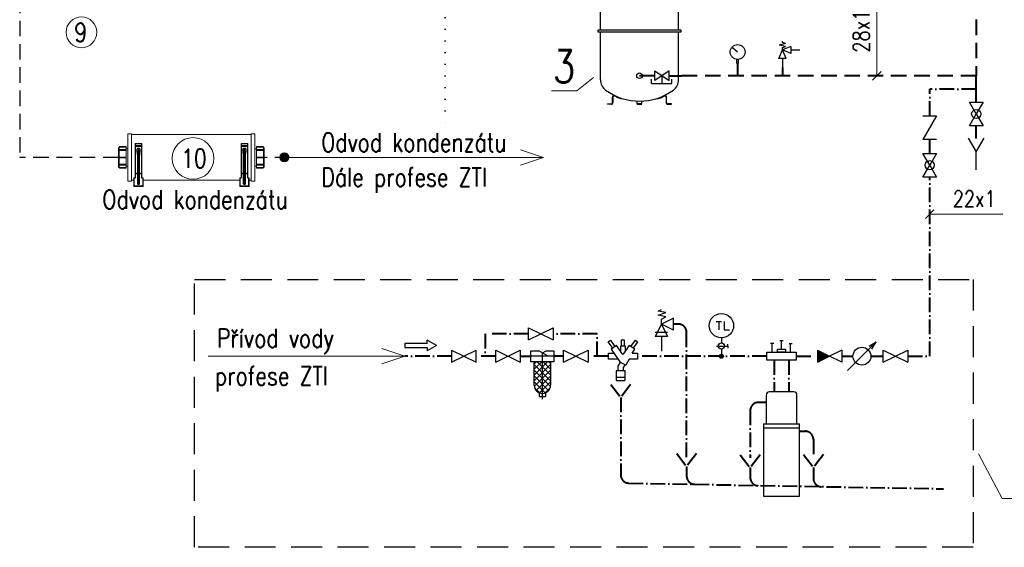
# Model space of a CAD drawing. Header units: millimetres. Extents: x -1200 to 89261, y -18765 to 52904.
# Tile 2 of 20: x 28261 to 40364, y -12850 to -6370. Entities that reach past the tile are written whole.
import ezdxf

# ---------------------------------------------------------------- set-up
doc = ezdxf.new("R2010")
doc.units = ezdxf.units.MM
doc.header["$LTSCALE"] = 15
for name, pattern in [('ACAD_ISO10W100', [18, 12, -3, 0, -3]), ('DASHED', [19.05, 12.7, -6.35]), ('DOT_CENTER', [14, 12, -1, 0, -1]), ('TEČKOVANÁ2', [3.175, 0, -3.175]), ('ČÁRKOVANÁ', [19.05, 12.7, -6.35])]:
    doc.linetypes.add(name, pattern=pattern)
for name, color, linetype in [('T_armatury', 7, 'Continuous'), ('T_odvod_kondenzatu', 4, 'ČÁRKOVANÁ'), ('T_regulace', 40, 'TEČKOVANÁ2'), ('T_zarizeni', 4, 'Continuous')]:
    doc.layers.add(name, color=color, linetype=linetype)
for name, color, linetype, lineweight in [('T_potrubi_privodni', 1, 'Continuous', 40), ('T_potrubi_zpetne', 5, 'DASHED', 40), ('T_text', 3, 'Continuous', 18)]:
    doc.layers.add(name, color=color, linetype=linetype, lineweight=lineweight)
doc.styles.add('EP', font='romans.shx', dxfattribs={"width": 0.8})
doc.styles.get("Standard").update_dxf_attribs({"font": 'romans.shx', "width": 0.8})

# ---------------------------------------------------------------- blocks, each defined once
blk = doc.blocks.new('Z$W@#3992')
for p, q in [((30.1, 105.5), (1.9, 98.5)), ((30.1, 91.5), (1.9, 98.5)), ((16, 109), (16, 115.9)), ((30.1, 105.5), (16, 109)), ((52.7, 92.7), (16, 76.7)), ((16, 88), (30.1, 91.5)), ((16, 76.7), (16, 88)), ((52.7, 92.7), (52.7, 60.7)), ((0, 40), (16, 76.7)), ((52.7, 60.7), (16, 76.7)), ((32, 40), (16, 76.7)), ((52.7, 76.7), (92.7, 76.7)), ((32, 40), (0, 40)), ((16, 40), (16, 0))]:
    blk.add_line(p, q)
blk = doc.blocks.new('A$Cd7a3616a')
at = {"layer": 'T_zarizeni', "linetype": 'ByBlock', "extrusion": (0, 1, 0)}
for p, q in [((-59.4, 259.4), (-59.4, 267.4)), ((-49.9, 267.9), (-58.9, 267.9)), ((-58.9, 258.9), (-49.9, 258.9)), ((-49.4, 259.4), (-49.4, 267.4)), ((-219.6, -610.6), (-219.6, -576.6)), ((-217.6, -576.6), (-217.6, -610.6)), ((-167.3, -586.8), (-166.2, -583.5)), ((-69.4, -620.6), (-69.4, -601.3)), ((-39.4, -620.6), (-39.4, -601.3)), ((58.6, -586.8), (57.5, -583.5)), ((108.9, -576.6), (108.9, -610.6)), ((110.9, -610.6), (110.9, -576.6)), ((-251.9, -618.6), (-236.9, -618.6)), ((-251.9, -620.6), (-251.9, -618.6)), ((-236.9, -620.6), (-251.9, -620.6)), ((-236.9, -618.6), (-227.7, -618.6)), ((-227.7, -620.6), (-236.9, -620.6)), ((-39.4, -618.6), (-69.4, -618.6)), ((-69.4, -620.6), (-39.4, -620.6)), ((128.1, -618.6), (119, -618.6)), ((119, -620.6), (128.1, -620.6)), ((143.1, -618.6), (128.1, -618.6)), ((128.1, -620.6), (143.1, -620.6)), ((143.1, -620.6), (143.1, -618.6))]:
    blk.add_line(p, q, dxfattribs=at)
at = {"layer": 'T_zarizeni', "linetype": 'ByBlock'}
for p, q in [((-294.4, -166.6), (-294.4, 128.6)), ((185.6, -166.6), (185.6, 128.6)), ((-294.4, -471.8), (-294.4, -176.6)), ((185.6, -471.8), (185.6, -176.6))]:
    blk.add_line(p, q, dxfattribs=at)
blk.add_lwpolyline([(-305.4, -176.6), (196.6, -176.6, 0.414214), (201.6, -174.1), (201.6, -169.1, 0.414214), (196.6, -166.6), (-305.4, -166.6, 0.414214), (-310.4, -169.1), (-310.4, -174.1, 0.414214)], format="xyb", close=True, dxfattribs=at)
blk.add_circle((-54.4, -445.6), 16.9, dxfattribs=at)
for centre, radius, start, end in [((-54.4, -95.6), 354, 53.90051, 126.09949), ((-58.9, 267.4), 0.5, 90, 180), ((-58.9, 259.4), 0.5, 180, 270), ((-57.9, 258.4), 0.5, 0, 90), ((-54.4, 267.9), 1.5, 0, 180), ((-50.9, 258.4), 0.5, 90, 180), ((-49.9, 267.4), 0.5, 0, 90), ((-49.9, 259.4), 0.5, 270, 0), ((-217.9, 128.6), 76.5, 126.09949, 180), ((109.1, 128.6), 76.5, 359.83696, 53.90025), ((-217.9, -471.8), 76.5, 179.83696, 233.90025), ((109.1, -471.8), 76.5, 306.09949, 0), ((-54.4, -247.6), 354, 233.90051, 306.09949), ((-209.7, -576.7), 9.93, 68.32973, 179.4855), ((-209.9, -576.6), 7.75, 83.63509, 180), ((-69.2, -300.5), 302.6, 242.48892, 251.08085), ((-39.5, -300.5), 302.6, 288.91915, 297.51108), ((101, -576.7), 9.93, 0.5145, 111.67027), ((101.1, -576.6), 7.75, 0, 96.36491), ((-227.6, -610.6), 8.02, 269.83911, 359.84973), ((-227.6, -610.6), 10, 269.83982, 359.85318), ((118.9, -610.6), 10, 180.14682, 270.16018), ((118.9, -610.6), 8.02, 180.15027, 270.16089)]:
    blk.add_arc(centre, radius, start, end, dxfattribs=at)
blk = doc.blocks.new('A$C076576a1')
at = {"layer": 'T_zarizeni', "linetype": 'Continuous', "lineweight": 15}
for p, q in [((-485.8, 134.6), (-485.8, 226.6)), ((-462.8, 226.6), (-485.8, 226.6)), ((-462.8, 222), (-462.8, 226.6)), ((-462.8, -58.6), (-462.8, 222)), ((273.2, 222), (-462.8, 222)), ((273.2, 226.6), (273.2, 222)), ((273.2, 226.6), (296.2, 226.6)), ((273.2, 222), (273.2, -58.6)), ((296.2, 226.6), (296.2, 134.6)), ((-542.1, 139.2), (-537.5, 143.8)), ((-542.1, 24.2), (-542.1, 139.2)), ((-536.4, 143.8), (-537.5, 143.8)), ((-537.5, 19.6), (-537.5, 143.8)), ((-536.4, 147.4), (-536.4, 148.5)), ((-495, 148.5), (-536.4, 148.5)), ((-536.4, 147.4), (-495, 147.4)), ((-536.4, 143.8), (-536.4, 147.4)), ((-536.4, 143.7), (-536.4, 143.8)), ((-495, 143.7), (-536.4, 143.7)), ((-495, 129.4), (-536.4, 129.4)), ((-536.4, 127.2), (-536.4, 129.4)), ((-536.4, 123.8), (-536.4, 127.2)), ((-536.4, 127.2), (-495, 127.2)), ((-495, 123.8), (-536.4, 123.8)), ((-495, 147.4), (-495, 148.5)), ((-495, 143.7), (-495, 147.4)), ((-495, 129.4), (-495, 143.7)), ((-485.8, 134.6), (-495, 134.6)), ((-495, 127.2), (-495, 129.4)), ((-495, 123.8), (-495, 127.2)), ((-495, 86.3), (-495, 123.8)), ((-485.8, 28.8), (-485.8, 134.6)), ((-439.2, 156.4), (-439.2, 165.6)), ((-439.2, 154.1), (-439.2, 156.4)), ((-439.2, 156.4), (-436.9, 156.4)), ((-439.2, 151.8), (-439.2, 154.1)), ((-439.2, 154.1), (-436.9, 154.1)), ((-439.2, 151.8), (-439.2, -14.5)), ((-436.9, 156.4), (-436.9, 167.9)), ((-401.2, 167.9), (-436.9, 167.9)), ((-436.9, 154.1), (-436.9, 156.4)), ((-401.2, 156.4), (-436.9, 156.4)), ((-436.9, 149.5), (-436.9, 154.1)), ((-401.2, 154.1), (-436.9, 154.1)), ((-436.9, -15.9), (-436.9, 149.5)), ((-401.2, 149.5), (-436.9, 149.5)), ((-421.4, 138.1), (-416.8, 138.1)), ((-421.4, 138), (-421.4, -82.4)), ((-421.4, 138), (-416.8, 138)), ((-416.8, 138), (-416.8, -82.4)), ((-401.2, 156.4), (-401.2, 167.9)), ((-401.2, 156.4), (-401.2, 154.1)), ((-401.2, 156.4), (-398.9, 156.4)), ((-401.2, 149.5), (-401.2, 154.1)), ((-398.9, 154.1), (-401.2, 154.1)), ((-401.2, -15.9), (-401.2, 149.5)), ((-398.9, 156.4), (-398.9, 165.6)), ((-398.9, 156.4), (-398.9, 154.1)), ((-398.9, 151.8), (-398.9, 154.1)), ((-398.9, 151.8), (-398.9, -14.5)), ((211.7, 156.4), (211.7, 165.6)), ((211.7, 154.1), (211.7, 156.4)), ((211.7, 156.4), (214, 156.4)), ((211.7, 151.8), (211.7, 154.1)), ((211.7, 154.1), (214, 154.1)), ((211.7, 151.8), (211.7, -14.5)), ((249.7, 167.9), (214, 167.9)), ((214, 156.4), (214, 167.9)), ((214, 154.1), (214, 156.4)), ((249.7, 156.4), (214, 156.4)), ((214, 149.5), (214, 154.1)), ((249.7, 154.1), (214, 154.1)), ((249.7, 149.5), (214, 149.5)), ((214, -15.9), (214, 149.5)), ((229.5, 138.1), (234.1, 138.1)), ((229.5, 138), (234.1, 138)), ((229.5, 138), (229.5, -82.4)), ((234.1, 138), (234.1, -82.4)), ((249.7, 156.4), (249.7, 167.9)), ((249.7, 156.4), (252, 156.4)), ((249.7, 156.4), (249.7, 154.1)), ((252, 154.1), (249.7, 154.1)), ((249.7, 149.5), (249.7, 154.1)), ((249.7, -15.9), (249.7, 149.5)), ((252, 156.4), (252, 165.6)), ((252, 156.4), (252, 154.1)), ((252, 151.8), (252, 154.1)), ((252, 151.8), (252, -14.5)), ((296.2, 134.6), (296.2, 28.8)), ((296.2, 134.6), (305.4, 134.6)), ((305.4, 148.5), (305.4, 147.4)), ((305.4, 148.5), (346.8, 148.5)), ((305.4, 143.7), (305.4, 147.4)), ((346.8, 147.4), (305.4, 147.4)), ((305.4, 143.7), (305.4, 129.4)), ((305.4, 143.7), (346.8, 143.7)), ((305.4, 129.4), (346.8, 129.4)), ((305.4, 129.4), (305.4, 127.2)), ((346.8, 127.2), (305.4, 127.2)), ((305.4, 123.8), (305.4, 127.2)), ((305.4, 123.8), (346.8, 123.8)), ((305.4, 123.8), (305.4, 86.3)), ((346.8, 148.5), (346.8, 147.4)), ((346.8, 143.8), (346.8, 147.4)), ((346.8, 143.7), (346.8, 143.8)), ((346.8, 143.8), (348, 143.8)), ((346.8, 129.4), (346.8, 127.2)), ((346.8, 123.8), (346.8, 127.2)), ((352.6, 139.2), (348, 143.8)), ((348, 143.8), (348, 19.6)), ((352.6, 139.2), (352.6, 24.2)), ((-495, 84.1), (-536.4, 84.1)), ((-536.4, 84.1), (-536.4, 83.1)), ((-536.4, 83.1), (-495, 83.1)), ((-536.4, 80.2), (-536.4, 83.1)), ((-536.4, 80.2), (-495, 80.2)), ((-536.4, 79.2), (-536.4, 80.2)), ((-495, 79.2), (-536.4, 79.2)), ((-495, 84.1), (-495, 86.3)), ((-495, 84.1), (-495, 86.3)), ((-495, 83.1), (-495, 84.1)), ((-495, 83.1), (-495, 84.1)), ((-495, 80.2), (-495, 83.1)), ((-495, 80.2), (-495, 83.1)), ((-495, 79.2), (-495, 80.2)), ((-495, 79.2), (-495, 80.2)), ((-495, 77.1), (-495, 79.2)), ((-495, 77.1), (-495, 79.2)), ((-495, 39.5), (-495, 77.1)), ((-426, 94.6), (-426, -15.9)), ((-423.7, 94.8), (-423.7, -17.3)), ((-414.5, 94.8), (-414.5, -17.3)), ((-412.2, 94.6), (-412.2, -15.9)), ((224.9, 94.6), (224.9, -15.9)), ((227.2, 94.8), (227.2, -17.3)), ((236.4, 94.8), (236.4, -17.3)), ((238.7, 94.6), (238.7, -15.9)), ((305.4, 86.3), (305.4, 84.1)), ((305.4, 86.3), (305.4, 84.1)), ((305.4, 84.1), (305.4, 83.1)), ((305.4, 84.1), (346.8, 84.1)), ((305.4, 84.1), (305.4, 83.1)), ((305.4, 83.1), (305.4, 80.2)), ((346.8, 83.1), (305.4, 83.1)), ((305.4, 83.1), (305.4, 80.2)), ((305.4, 80.2), (305.4, 79.2)), ((346.8, 80.2), (305.4, 80.2)), ((305.4, 80.2), (305.4, 79.2)), ((305.4, 79.2), (305.4, 77.1)), ((305.4, 79.2), (346.8, 79.2)), ((305.4, 79.2), (305.4, 77.1)), ((305.4, 77.1), (305.4, 39.5)), ((346.8, 84.1), (346.8, 83.1)), ((346.8, 83.1), (346.8, 80.2)), ((346.8, 79.2), (346.8, 80.2)), ((-542.1, 24.2), (-537.5, 19.6)), ((-536.4, 19.6), (-537.5, 19.6)), ((-495, 39.5), (-536.4, 39.5)), ((-536.4, 39.5), (-536.4, 36.2)), ((-536.4, 36.2), (-495, 36.2)), ((-536.4, 34), (-536.4, 36.2)), ((-495, 34), (-536.4, 34)), ((-495, 19.6), (-536.4, 19.6)), ((-536.4, 19.6), (-536.4, 19.6)), ((-536.4, 19.6), (-536.4, 15.9)), ((-536.4, 15.9), (-495, 15.9)), ((-536.4, 14.8), (-536.4, 15.9)), ((-495, 14.8), (-536.4, 14.8)), ((-495, 39.5), (-495, 36.2)), ((-495, 34), (-495, 36.2)), ((-495, 19.6), (-495, 34)), ((-485.8, 28.8), (-495, 28.8)), ((-495, 19.6), (-495, 15.9)), ((-495, 14.8), (-495, 15.9)), ((-485.8, -63.2), (-485.8, 28.8)), ((296.2, 28.8), (296.2, -63.2)), ((296.2, 28.8), (305.4, 28.8)), ((305.4, 39.5), (346.8, 39.5)), ((305.4, 39.5), (305.4, 36.2)), ((346.8, 36.2), (305.4, 36.2)), ((305.4, 36.2), (305.4, 34)), ((305.4, 34), (346.8, 34)), ((305.4, 34), (305.4, 19.6)), ((305.4, 19.6), (346.8, 19.6)), ((305.4, 19.6), (305.4, 15.9)), ((305.4, 15.9), (305.4, 14.8)), ((346.8, 15.9), (305.4, 15.9)), ((305.4, 14.8), (346.8, 14.8)), ((346.8, 39.5), (346.8, 36.2)), ((346.8, 36.2), (346.8, 34)), ((346.8, 19.6), (346.8, 19.6)), ((346.8, 19.6), (348, 19.6)), ((346.8, 19.6), (346.8, 15.9)), ((346.8, 15.9), (346.8, 14.8)), ((352.6, 24.2), (348, 19.6)), ((-462.8, -63.2), (-462.8, -58.6)), ((-447.2, -58.6), (-462.8, -58.6)), ((-447.2, -94.3), (-447.2, -46)), ((-444.9, -43.7), (-444.9, -45.1)), ((-441.5, -43.7), (-444.9, -43.7)), ((-441.5, -45.1), (-444.9, -45.1)), ((-444.9, -93.4), (-444.9, -45.1)), ((-439.2, -19.1), (-439.2, -14.5)), ((-439.2, -41.4), (-439.2, -19.1)), ((-436.9, -15.9), (-426, -15.9)), ((-436.9, -18.2), (-436.9, -15.9)), ((-436.9, -40.5), (-436.9, -18.2)), ((-436.9, -18.2), (-426, -18.2)), ((-426, -18.2), (-426, -15.9)), ((-426, -77.9), (-426, -18.2)), ((-423.7, -17.3), (-423.7, -77)), ((-414.5, -17.3), (-414.5, -77)), ((-412.2, -15.9), (-401.2, -15.9)), ((-412.2, -18.2), (-412.2, -15.9)), ((-412.2, -77.9), (-412.2, -18.2)), ((-412.2, -18.2), (-401.2, -18.2)), ((-401.2, -18.2), (-401.2, -15.9)), ((-401.2, -40.5), (-401.2, -18.2)), ((-398.9, -19.1), (-398.9, -14.5)), ((-398.9, -41.4), (-398.9, -19.1)), ((-393.2, -43.7), (-396.6, -43.7)), ((-393.2, -45.1), (-396.6, -45.1)), ((-393.2, -43.7), (-393.2, -45.1)), ((-393.2, -93.4), (-393.2, -45.1)), ((-390.9, -94.3), (-390.9, -46)), ((203.7, -58.6), (-390.9, -58.6)), ((203.7, -94.3), (203.7, -46)), ((206, -43.7), (206, -45.1)), ((209.4, -43.7), (206, -43.7)), ((209.4, -45.1), (206, -45.1)), ((206, -93.4), (206, -45.1)), ((211.7, -19.1), (211.7, -14.5)), ((211.7, -41.4), (211.7, -19.1)), ((214, -15.9), (224.9, -15.9)), ((214, -18.2), (214, -15.9)), ((214, -40.5), (214, -18.2)), ((214, -18.2), (224.9, -18.2)), ((224.9, -18.2), (224.9, -15.9)), ((224.9, -77.9), (224.9, -18.2)), ((227.2, -17.3), (227.2, -77)), ((236.4, -17.3), (236.4, -77)), ((238.7, -18.2), (238.7, -15.9)), ((238.7, -15.9), (249.7, -15.9)), ((238.7, -77.9), (238.7, -18.2)), ((238.7, -18.2), (249.7, -18.2)), ((249.7, -18.2), (249.7, -15.9)), ((249.7, -40.5), (249.7, -18.2)), ((252, -19.1), (252, -14.5)), ((252, -41.4), (252, -19.1)), ((257.7, -43.7), (254.3, -43.7)), ((257.7, -45.1), (254.3, -45.1)), ((257.7, -43.7), (257.7, -45.1)), ((257.7, -93.4), (257.7, -45.1)), ((260, -94.3), (260, -46)), ((273.2, -58.6), (260, -58.6)), ((273.2, -58.6), (273.2, -63.2)), ((-462.8, -63.2), (-485.8, -63.2)), ((-444.9, -96.6), (-444.9, -93.4)), ((-393.2, -93.4), (-444.9, -93.4)), ((-393.2, -96.6), (-444.9, -96.6)), ((-421.4, -82.4), (-416.8, -82.4)), ((-421.4, -84.1), (-416.8, -84.1)), ((-393.2, -96.6), (-393.2, -93.4)), ((206, -96.6), (206, -93.4)), ((257.7, -93.4), (206, -93.4)), ((257.7, -96.6), (206, -96.6)), ((229.5, -82.4), (234.1, -82.4)), ((229.5, -84.1), (234.1, -84.1)), ((257.7, -96.6), (257.7, -93.4)), ((273.2, -63.2), (296.2, -63.2))]:
    blk.add_line(p, q, dxfattribs=at)
at = {"layer": 'T_zarizeni', "linetype": 'DOT_CENTER', "lineweight": 15}
for p, q in [((-553.6, 81.7), (-526, 81.7)), ((364.1, 81.7), (336.5, 81.7))]:
    blk.add_line(p, q, dxfattribs=at)
at = {"layer": 'T_zarizeni', "linetype": 'Continuous', "lineweight": 15}
for centre, start, end in [((-436.9, 165.6), 90, 180), ((-436.9, 151.8), 180, 270), ((-401.2, 165.6), 0, 90), ((-401.2, 151.8), 270, 0), ((214, 165.6), 90, 180), ((214, 151.8), 180, 270), ((249.7, 165.6), 0, 90), ((249.7, 151.8), 270, 0), ((-444.9, -46), 90, 180), ((-441.5, -41.4), 270, 304.19509), ((-441.5, -41.4), 327.76599, 0), ((-396.6, -41.4), 180, 209.75624), ((-396.6, -41.4), 209.7562, 212.23398), ((-396.6, -41.4), 235.80491, 270), ((-393.2, -46), 0, 90), ((206, -46), 90, 180), ((209.4, -41.4), 270, 304.19509), ((209.4, -41.4), 327.76599, 0), ((254.3, -41.4), 180, 209.75624), ((254.3, -41.4), 209.7562, 212.23398), ((254.3, -41.4), 235.80491, 270), ((257.7, -46), 0, 90), ((-444.9, -94.3), 180, 270), ((-393.2, -94.3), 270, 0), ((206, -94.3), 180, 270), ((257.7, -94.3), 270, 0)]:
    blk.add_arc(centre, 2.3, start, end, dxfattribs=at)
for points in [[(-421.4, 138.1), (-425.4, 136.8), (-428.1, 134.3), (-429.5, 130.9), (-430, 126.7), (-429.7, 121.8), (-429, 116.5), (-428, 110.9), (-427, 105.2), (-426.3, 99.7), (-426, 94.6)], [(-423.7, 94.8), (-423.5, 105.8), (-423, 116.8), (-422.2, 127.5), (-421.4, 138)], [(-421.4, 138), (-421.4, 138), (-421.4, 138), (-421.4, 138), (-421.4, 138.1)], [(-412.2, 94.6), (-411.9, 99.7), (-411.1, 105.2), (-410.1, 110.9), (-409.1, 116.5), (-408.4, 121.8), (-408.1, 126.7), (-408.6, 130.9), (-410.1, 134.3), (-412.7, 136.8), (-416.8, 138.1)], [(-416.8, 138.1), (-416.8, 138), (-416.8, 138), (-416.8, 138), (-416.8, 138)], [(-416.8, 138), (-415.9, 127.5), (-415.1, 116.8), (-414.6, 105.8), (-414.5, 94.8)], [(229.5, 138.1), (225.5, 136.8), (222.8, 134.3), (221.4, 130.9), (220.9, 126.7), (221.2, 121.8), (221.9, 116.5), (222.9, 110.9), (223.9, 105.2), (224.6, 99.7), (224.9, 94.6)], [(227.2, 94.8), (227.4, 105.8), (227.9, 116.8), (228.7, 127.5), (229.5, 138)], [(229.5, 138), (229.5, 138), (229.5, 138), (229.5, 138), (229.5, 138.1)], [(234.1, 138.1), (234.1, 138), (234.1, 138), (234.1, 138), (234.1, 138)], [(238.7, 94.6), (239, 99.7), (239.8, 105.2), (240.8, 110.9), (241.8, 116.5), (242.5, 121.8), (242.8, 126.7), (242.3, 130.9), (240.8, 134.3), (238.2, 136.8), (234.1, 138.1)], [(234.1, 138), (235, 127.5), (235.8, 116.8), (236.3, 105.8), (236.4, 94.8)], [(-426, 94.6), (-425.5, 94.6), (-425.1, 94.6), (-424.7, 94.6), (-424.3, 94.6), (-424, 94.7), (-423.8, 94.7), (-423.7, 94.7), (-423.7, 94.8)], [(-414.5, 94.8), (-414.4, 94.7), (-414.3, 94.7), (-414.1, 94.7), (-413.8, 94.6), (-413.4, 94.6), (-413, 94.6), (-412.6, 94.6), (-412.2, 94.6)], [(224.9, 94.6), (225.4, 94.6), (225.8, 94.6), (226.2, 94.6), (226.6, 94.6), (226.9, 94.7), (227.1, 94.7), (227.2, 94.7), (227.2, 94.8)], [(236.4, 94.8), (236.5, 94.7), (236.6, 94.7), (236.8, 94.7), (237.1, 94.6), (237.5, 94.6), (237.9, 94.6), (238.3, 94.6), (238.7, 94.6)], [(-447.2, -46), (-447.2, -45.7), (-446.9, -45.5), (-446.6, -45.3), (-446.1, -45.2), (-445.5, -45.1), (-444.9, -45.1)], [(-441.5, -45.1), (-438.2, -43.6), (-436.9, -40.5)], [(-441.5, -43.7), (-441.5, -43.7), (-441.5, -43.7), (-441.5, -43.7), (-441.5, -43.7), (-441.5, -43.7), (-441.5, -43.8), (-441.5, -43.8), (-441.5, -43.8), (-441.5, -43.8), (-441.5, -43.9), (-441.5, -43.9), (-441.5, -44), (-441.5, -44.1), (-441.5, -44.1), (-441.5, -44.2), (-441.5, -44.2), (-441.5, -44.3), (-441.5, -44.3), (-441.5, -44.3), (-441.5, -44.4), (-441.5, -44.4), (-441.5, -44.5), (-441.5, -44.5), (-441.5, -44.6), (-441.5, -44.6), (-441.5, -44.7), (-441.5, -44.8), (-441.5, -44.9), (-441.5, -45), (-441.5, -45.1)], [(-440.6, -43.5), (-440.6, -43.5), (-440.5, -43.5), (-440.5, -43.4), (-440.4, -43.4), (-440.3, -43.3), (-440.2, -43.3), (-440.1, -43.2), (-440, -43.1), (-439.9, -43), (-439.8, -42.9), (-439.7, -42.7), (-439.6, -42.6), (-439.6, -42.5), (-439.5, -42.5), (-439.4, -42.3), (-439.4, -42.2), (-439.4, -42.1), (-439.3, -42.1), (-439.3, -41.9), (-439.2, -41.8), (-439.2, -41.7), (-439.2, -41.6), (-439.2, -41.5), (-439.2, -41.5), (-439.2, -41.5), (-439.2, -41.4), (-439.2, -41.4)], [(-440.2, -43.3), (-440.2, -43.3), (-440.2, -43.3), (-440.2, -43.3), (-440.2, -43.3), (-440.2, -43.3), (-440.2, -43.3), (-440.2, -43.2), (-440.1, -43.2), (-440.1, -43.2), (-440, -43.2), (-439.9, -43.1), (-439.8, -43), (-439.7, -42.9), (-439.7, -42.8), (-439.6, -42.7), (-439.5, -42.6)], [(-436.9, -15.9), (-437.5, -15.8), (-438, -15.7), (-438.5, -15.4), (-438.9, -15.2), (-439.1, -14.8), (-439.2, -14.5)], [(-439.2, -19.1), (-439.1, -18.8), (-438.9, -18.6), (-438.5, -18.4), (-438, -18.3), (-437.5, -18.2), (-436.9, -18.2)], [(-436.9, -40.5), (-437.8, -40.5), (-438.5, -40.7), (-439, -41), (-439.2, -41.4)], [(-423.7, -17.3), (-423.7, -16.9), (-424, -16.6), (-424.3, -16.3), (-424.8, -16), (-425.4, -15.9), (-426, -15.9)], [(-423.7, -17.3), (-423.7, -17.5), (-424, -17.7), (-424.3, -17.9), (-424.8, -18), (-425.4, -18.1), (-426, -18.2)], [(-412.2, -15.9), (-412.8, -15.9), (-413.3, -16), (-413.8, -16.3), (-414.2, -16.6), (-414.4, -16.9), (-414.5, -17.3)], [(-412.2, -18.2), (-412.8, -18.1), (-413.3, -18), (-413.8, -17.9), (-414.2, -17.7), (-414.4, -17.5), (-414.5, -17.3)], [(-398.9, -14.5), (-399, -14.8), (-399.2, -15.2), (-399.6, -15.4), (-400.1, -15.7), (-400.6, -15.8), (-401.2, -15.9)], [(-401.2, -18.2), (-400.6, -18.2), (-400.1, -18.3), (-399.6, -18.4), (-399.2, -18.6), (-399, -18.8), (-398.9, -19.1)], [(-401.2, -40.5), (-399.9, -43.6), (-396.6, -45.1)], [(-398.9, -41.4), (-399.1, -41), (-399.6, -40.7), (-400.4, -40.5), (-401.2, -40.5)], [(-398.6, -42.5), (-398.6, -42.6), (-398.6, -42.6), (-398.6, -42.6), (-398.5, -42.8), (-398.4, -42.9), (-398.2, -43), (-398.1, -43.1), (-398, -43.2), (-397.9, -43.3), (-397.8, -43.3), (-397.7, -43.4), (-397.6, -43.4), (-397.5, -43.5), (-397.4, -43.5), (-397.3, -43.6), (-397.1, -43.6), (-397.1, -43.6), (-397, -43.6), (-397, -43.6), (-397, -43.6), (-396.9, -43.6), (-396.9, -43.6), (-396.9, -43.7), (-396.8, -43.7), (-396.8, -43.7), (-396.7, -43.7), (-396.7, -43.7), (-396.7, -43.7), (-396.7, -43.7), (-396.7, -43.7), (-396.7, -43.7), (-396.7, -43.7), (-396.6, -43.7), (-396.6, -43.7), (-396.6, -43.7)], [(-398.6, -42.6), (-398.5, -42.7), (-398.5, -42.8), (-398.4, -42.9), (-398.3, -43), (-398.2, -43.1), (-398.1, -43.2), (-398, -43.2), (-398, -43.2), (-397.9, -43.3), (-397.9, -43.3), (-397.9, -43.3), (-397.9, -43.3), (-397.9, -43.3), (-397.9, -43.3), (-397.9, -43.3), (-397.9, -43.3)], [(-396.6, -45.1), (-396.6, -45), (-396.6, -44.9), (-396.6, -44.8), (-396.6, -44.7), (-396.6, -44.6), (-396.6, -44.6), (-396.6, -44.5), (-396.6, -44.4), (-396.6, -44.4), (-396.6, -44.3), (-396.6, -44.3), (-396.6, -44.3), (-396.6, -44.2), (-396.6, -44.2), (-396.6, -44.1), (-396.6, -44.1), (-396.6, -44), (-396.6, -43.9), (-396.6, -43.8), (-396.6, -43.8), (-396.6, -43.7), (-396.6, -43.7), (-396.6, -43.7), (-396.6, -43.7)], [(-393.2, -45.1), (-392.6, -45.1), (-392, -45.2), (-391.6, -45.3), (-391.2, -45.5), (-391, -45.7), (-390.9, -46)], [(203.7, -46), (203.7, -45.7), (204, -45.5), (204.3, -45.3), (204.8, -45.2), (205.4, -45.1), (206, -45.1)], [(209.4, -45.1), (212.7, -43.6), (214, -40.5)], [(209.4, -43.7), (209.4, -43.7), (209.4, -43.7), (209.4, -43.7), (209.4, -43.7), (209.4, -43.7), (209.4, -43.8), (209.4, -43.8), (209.4, -43.8), (209.4, -43.8), (209.4, -43.9), (209.4, -43.9), (209.4, -44), (209.4, -44.1), (209.4, -44.1), (209.4, -44.2), (209.4, -44.2), (209.4, -44.3), (209.4, -44.3), (209.4, -44.3), (209.4, -44.4), (209.4, -44.4), (209.4, -44.5), (209.4, -44.5), (209.4, -44.6), (209.4, -44.6), (209.4, -44.7), (209.4, -44.8), (209.4, -44.9), (209.4, -45), (209.4, -45.1)], [(210.3, -43.5), (210.3, -43.5), (210.4, -43.5), (210.4, -43.4), (210.5, -43.4), (210.6, -43.3), (210.7, -43.3), (210.8, -43.2), (210.9, -43.1), (211, -43), (211.1, -42.9), (211.2, -42.7), (211.3, -42.6), (211.3, -42.5), (211.4, -42.5), (211.5, -42.3), (211.5, -42.2), (211.5, -42.1), (211.6, -42.1), (211.6, -41.9), (211.7, -41.8), (211.7, -41.7), (211.7, -41.6), (211.7, -41.5), (211.7, -41.5), (211.7, -41.5), (211.7, -41.4), (211.7, -41.4)], [(210.7, -43.3), (210.7, -43.3), (210.7, -43.3), (210.7, -43.3), (210.7, -43.3), (210.7, -43.3), (210.7, -43.3), (210.7, -43.2), (210.8, -43.2), (210.8, -43.2), (210.9, -43.2), (211, -43.1), (211.1, -43), (211.2, -42.9), (211.2, -42.8), (211.3, -42.7), (211.4, -42.6)], [(214, -15.9), (213.4, -15.8), (212.9, -15.7), (212.4, -15.4), (212, -15.2), (211.8, -14.8), (211.7, -14.5)], [(211.7, -19.1), (211.8, -18.8), (212, -18.6), (212.4, -18.4), (212.9, -18.3), (213.4, -18.2), (214, -18.2)], [(214, -40.5), (213.1, -40.5), (212.4, -40.7), (211.9, -41), (211.7, -41.4)], [(227.2, -17.3), (227.2, -16.9), (226.9, -16.6), (226.6, -16.3), (226.1, -16), (225.5, -15.9), (224.9, -15.9)], [(227.2, -17.3), (227.2, -17.5), (226.9, -17.7), (226.6, -17.9), (226.1, -18), (225.5, -18.1), (224.9, -18.2)], [(238.7, -15.9), (238.1, -15.9), (237.6, -16), (237.1, -16.3), (236.7, -16.6), (236.5, -16.9), (236.4, -17.3)], [(238.7, -18.2), (238.1, -18.1), (237.6, -18), (237.1, -17.9), (236.7, -17.7), (236.5, -17.5), (236.4, -17.3)], [(252, -14.5), (251.9, -14.8), (251.7, -15.2), (251.3, -15.4), (250.8, -15.7), (250.3, -15.8), (249.7, -15.9)], [(249.7, -18.2), (250.3, -18.2), (250.8, -18.3), (251.3, -18.4), (251.7, -18.6), (251.9, -18.8), (252, -19.1)], [(249.7, -40.5), (251, -43.6), (254.3, -45.1)], [(252, -41.4), (251.8, -41), (251.3, -40.7), (250.5, -40.5), (249.7, -40.5)], [(252.3, -42.5), (252.3, -42.6), (252.3, -42.6), (252.3, -42.6), (252.4, -42.8), (252.5, -42.9), (252.7, -43), (252.8, -43.1), (252.9, -43.2), (253, -43.3), (253.1, -43.3), (253.2, -43.4), (253.3, -43.4), (253.4, -43.5), (253.5, -43.5), (253.6, -43.6), (253.8, -43.6), (253.8, -43.6), (253.9, -43.6), (253.9, -43.6), (253.9, -43.6), (254, -43.6), (254, -43.6), (254, -43.7), (254.1, -43.7), (254.1, -43.7), (254.2, -43.7), (254.2, -43.7), (254.2, -43.7), (254.2, -43.7), (254.2, -43.7), (254.2, -43.7), (254.2, -43.7), (254.3, -43.7), (254.3, -43.7), (254.3, -43.7)], [(252.3, -42.6), (252.3, -42.6), (252.3, -42.6), (252.4, -42.7), (252.4, -42.7), (252.4, -42.7), (252.4, -42.7), (252.4, -42.8), (252.5, -42.8), (252.5, -42.8), (252.5, -42.8), (252.5, -42.9), (252.5, -42.9), (252.6, -42.9), (252.6, -42.9), (252.6, -43), (252.6, -43), (252.7, -43), (252.7, -43.1), (252.7, -43.1), (252.8, -43.1), (252.8, -43.2), (252.8, -43.2), (252.9, -43.2), (252.9, -43.2), (252.9, -43.2), (252.9, -43.2), (253, -43.3), (253, -43.3), (253, -43.3), (253, -43.3)], [(253, -43.3), (253, -43.3), (253, -43.3), (253, -43.3), (253, -43.3), (253, -43.3), (253, -43.3)], [(254.3, -45.1), (254.3, -45), (254.3, -44.9), (254.3, -44.8), (254.3, -44.7), (254.3, -44.6), (254.3, -44.6), (254.3, -44.5), (254.3, -44.4), (254.3, -44.4), (254.3, -44.3), (254.3, -44.3), (254.3, -44.3), (254.3, -44.2), (254.3, -44.2), (254.3, -44.1), (254.3, -44.1), (254.3, -44), (254.3, -43.9), (254.3, -43.8), (254.3, -43.8), (254.3, -43.7), (254.3, -43.7), (254.3, -43.7), (254.3, -43.7)], [(257.7, -45.1), (258.3, -45.1), (258.9, -45.2), (259.3, -45.3), (259.7, -45.5), (259.9, -45.7), (260, -46)], [(-447.2, -94.3), (-447.2, -94), (-446.9, -93.8), (-446.6, -93.6), (-446.1, -93.5), (-445.5, -93.4), (-444.9, -93.4)], [(-423.7, -77), (-423.8, -77.3), (-424.3, -77.6), (-425.1, -77.8), (-426, -77.9)], [(-426, -77.9), (-424.8, -82), (-421.4, -84.1)], [(-421.4, -82.4), (-422.2, -81.2), (-423, -79.8), (-423.5, -78.4), (-423.7, -77)], [(-421.4, -84.1), (-421.4, -83.7), (-421.4, -83.2), (-421.4, -82.8), (-421.4, -82.4)], [(-414.5, -77), (-414.6, -78.4), (-415.1, -79.8), (-415.9, -81.2), (-416.8, -82.4)], [(-416.8, -84.1), (-413.3, -82), (-412.2, -77.9)], [(-416.8, -82.4), (-416.8, -82.8), (-416.8, -83.2), (-416.8, -83.7), (-416.8, -84.1)], [(-412.2, -77.9), (-413, -77.8), (-413.8, -77.6), (-414.3, -77.3), (-414.5, -77)], [(-393.2, -93.4), (-392.6, -93.4), (-392, -93.5), (-391.6, -93.6), (-391.2, -93.8), (-391, -94), (-390.9, -94.3)], [(203.7, -94.3), (203.7, -94), (204, -93.8), (204.3, -93.6), (204.8, -93.5), (205.4, -93.4), (206, -93.4)], [(227.2, -77), (227.1, -77.3), (226.6, -77.6), (225.8, -77.8), (224.9, -77.9)], [(224.9, -77.9), (226.1, -82), (229.5, -84.1)], [(229.5, -82.4), (228.7, -81.2), (227.9, -79.8), (227.4, -78.4), (227.2, -77)], [(229.5, -84.1), (229.5, -83.7), (229.5, -83.2), (229.5, -82.8), (229.5, -82.4)], [(236.4, -77), (236.3, -78.4), (235.8, -79.8), (235, -81.2), (234.1, -82.4)], [(234.1, -84.1), (237.6, -82), (238.7, -77.9)], [(234.1, -82.4), (234.1, -82.8), (234.1, -83.2), (234.1, -83.7), (234.1, -84.1)], [(238.7, -77.9), (237.9, -77.8), (237.1, -77.6), (236.6, -77.3), (236.4, -77)], [(257.7, -93.4), (258.3, -93.4), (258.9, -93.5), (259.3, -93.6), (259.7, -93.8), (259.9, -94), (260, -94.3)]]:
    blk.add_spline(points, degree=3, dxfattribs=at)
blk = doc.blocks.new('*U12')
at = {"color": 0, "linetype": 'ByBlock'}
for p, q in [((150, -37.5), (0, 37.5)), ((150, 37.5), (0, -37.5)), ((0, 37.5), (0, -37.5)), ((150, -37.5), (150, 37.5))]:
    blk.add_line(p, q, dxfattribs=at)
blk = doc.blocks.new('*U13')
at = {"color": 0, "linetype": 'ByBlock'}
for p, q in [((150, -37.5), (0, 37.5)), ((150, 37.5), (0, -37.5)), ((0, 37.5), (0, -37.5)), ((150, -37.5), (150, 37.5))]:
    blk.add_line(p, q, dxfattribs=at)
blk = doc.blocks.new('*U17', base_point=(7926.4, 15445.9))
at = {"color": 0}
for p, q in [((7893.1, 15658.5), (7926.4, 15658.5)), ((7909.8, 15658.5), (7909.8, 15608.5)), ((7943.1, 15658.5), (7943.1, 15608.5)), ((7926.4, 15558.5), (7926.4, 15527.2)), ((7943.1, 15608.5), (7976.4, 15608.5)), ((7926.4, 15489.7), (7926.4, 15458.4))]:
    blk.add_line(p, q, dxfattribs=at)
for p, q in [((7896.6, 15508.5), (7966.6, 15508.5)), ((7966.6, 15508.5), (7966.6, 15520.9)), ((7966.6, 15508.5), (7966.6, 15496))]:
    blk.add_line(p, q)
for centre, radius in [((7926.4, 15633.5), 75), ((7926.4, 15508.5), 18.8), ((7926.4, 15445.9), 12.5)]:
    blk.add_circle(centre, radius, dxfattribs=at)
at = {"color": 7}
for points in [[(7913.9, 15445.9), (7914, 15444.7), (7914, 15447.2)], [(7914, 15447.2), (7914.2, 15443.4), (7914.2, 15448.5)], [(7914, 15444.7), (7914, 15447.2), (7914.2, 15443.4)], [(7914.2, 15448.5), (7914.5, 15442.2), (7914.5, 15449.7)], [(7914.2, 15443.4), (7914.2, 15448.5), (7914.5, 15442.2)], [(7914.5, 15449.7), (7914.9, 15441), (7914.9, 15450.9)], [(7914.5, 15442.2), (7914.5, 15449.7), (7914.9, 15441)], [(7914.9, 15450.9), (7915.5, 15439.9), (7915.5, 15452)], [(7914.9, 15441), (7914.9, 15450.9), (7915.5, 15439.9)], [(7915.5, 15452), (7916.1, 15438.8), (7916.1, 15453.1)], [(7915.5, 15439.9), (7915.5, 15452), (7916.1, 15438.8)], [(7916.1, 15453.1), (7916.9, 15437.8), (7916.9, 15454.1)], [(7916.1, 15438.8), (7916.1, 15453.1), (7916.9, 15437.8)], [(7916.9, 15454.1), (7917.8, 15436.9), (7917.8, 15455)], [(7916.9, 15437.8), (7916.9, 15454.1), (7917.8, 15436.9)], [(7917.8, 15455), (7918.8, 15436.1), (7918.8, 15455.8)], [(7917.8, 15436.9), (7917.8, 15455), (7918.8, 15436.1)], [(7918.8, 15436.1), (7918.8, 15455.8), (7919.8, 15456.6)], [(7918.8, 15436.1), (7919.8, 15435.3), (7919.8, 15456.6)], [(7919.8, 15456.6), (7920.9, 15434.7), (7920.9, 15457.2)], [(7919.8, 15435.3), (7919.8, 15456.6), (7920.9, 15434.7)], [(7920.9, 15434.7), (7920.9, 15457.2), (7922.1, 15457.7)], [(7920.9, 15434.7), (7922.1, 15434.2), (7922.1, 15457.7)], [(7922.1, 15457.7), (7923.3, 15433.8), (7923.3, 15458)], [(7922.1, 15434.2), (7922.1, 15457.7), (7923.3, 15433.8)], [(7923.3, 15458), (7924.5, 15433.6), (7924.5, 15458.3)], [(7923.3, 15433.8), (7923.3, 15458), (7924.5, 15433.6)], [(7924.5, 15458.3), (7925.8, 15433.5), (7925.8, 15458.4)], [(7924.5, 15433.6), (7924.5, 15458.3), (7925.8, 15433.5)], [(7925.8, 15458.4), (7927, 15433.5), (7927, 15458.4)], [(7925.8, 15433.5), (7925.8, 15458.4), (7927, 15433.5)], [(7927, 15458.4), (7928.3, 15433.6), (7928.3, 15458.3)], [(7927, 15433.5), (7927, 15458.4), (7928.3, 15433.6)], [(7928.3, 15433.6), (7928.3, 15458.3), (7929.5, 15433.8)], [(7928.3, 15458.3), (7929.5, 15433.8), (7929.5, 15458)], [(7929.5, 15458), (7930.7, 15434.2), (7930.7, 15457.7)], [(7929.5, 15433.8), (7929.5, 15458), (7930.7, 15434.2)], [(7930.7, 15457.7), (7931.9, 15434.7), (7931.9, 15457.2)], [(7930.7, 15434.2), (7930.7, 15457.7), (7931.9, 15434.7)], [(7931.9, 15457.2), (7933, 15435.3), (7933, 15456.6)], [(7931.9, 15434.7), (7931.9, 15457.2), (7933, 15435.3)], [(7933, 15456.6), (7934.1, 15436.1), (7934.1, 15455.8)], [(7933, 15435.3), (7933, 15456.6), (7934.1, 15436.1)], [(7934.1, 15436.1), (7934.1, 15455.8), (7935, 15455)], [(7934.1, 15436.1), (7935, 15436.9), (7935, 15455)], [(7935, 15436.9), (7935, 15455), (7935.9, 15437.8)], [(7935, 15455), (7935.9, 15437.8), (7935.9, 15454.1)], [(7935.9, 15454.1), (7936.7, 15438.8), (7936.7, 15453.1)], [(7935.9, 15437.8), (7935.9, 15454.1), (7936.7, 15438.8)], [(7936.7, 15453.1), (7937.3, 15439.9), (7937.3, 15452)], [(7936.7, 15438.8), (7936.7, 15453.1), (7937.3, 15439.9)], [(7937.3, 15439.9), (7937.3, 15452), (7937.9, 15450.9)], [(7937.3, 15439.9), (7937.9, 15441), (7937.9, 15450.9)], [(7937.9, 15441), (7937.9, 15450.9), (7938.3, 15442.2)], [(7937.9, 15450.9), (7938.3, 15442.2), (7938.3, 15449.7)], [(7938.3, 15449.7), (7938.7, 15443.4), (7938.7, 15448.5)], [(7938.3, 15442.2), (7938.3, 15449.7), (7938.7, 15443.4)], [(7938.8, 15444.7), (7938.7, 15448.5), (7938.7, 15443.4)], [(7938.8, 15444.7), (7938.8, 15447.2), (7938.7, 15448.5)], [(7938.8, 15444.7), (7938.9, 15445.9), (7938.8, 15447.2)], [(7938.8, 15444.7), (7938.9, 15445.9), (7938.9, 15445.9)]]:
    blk.add_solid(points, dxfattribs=at)
blk = doc.blocks.new('*U16', base_point=(14532.3, 16061.7))
at = {"color": 0, "linetype": 'ByBlock'}
for p, q in [((14532.3, 16024.2), (14532.3, 16099.2)), ((14532.3, 16099.2), (14607.3, 16061.7)), ((14579.9, 16132.6), (14627.6, 16142.1)), ((14627.6, 16117.4), (14579.9, 16132.6)), ((14579.9, 16106.3), (14627.6, 16117.4)), ((14607.3, 16091.6), (14579.9, 16106.3)), ((14627.6, 16142.1), (14607.3, 16151.3)), ((14532.3, 16024.2), (14607.3, 16061.7)), ((14607.3, 16061.7), (14569.8, 15986.7)), ((14607.3, 16061.7), (14607.3, 16091.6)), ((14607.3, 16061.7), (14644.8, 15986.7)), ((14569.8, 15986.7), (14644.8, 15986.7)), ((14570.3, 16010.1), (14645.3, 16010.1))]:
    blk.add_line(p, q, dxfattribs=at)
blk = doc.blocks.new('*U15')
at = {"color": 0, "linetype": 'ByBlock'}
for p in [(-33.388348, -88.388348), (99.194174, 61.871844), (116.871844, 44.194174)]:
    blk.add_line(p, (143.388348, 88.388348), dxfattribs=at)
blk.add_circle((55, 0), 55, dxfattribs=at)
blk = doc.blocks.new('*U14')
at = {"color": 0, "linetype": 'Continuous'}
for p, q in [((-75, -37.5), (-75, 37.5)), ((-75, 37.5), (0, 0)), ((-75, -37.5), (0, 0)), ((75, 37.5), (0, 0)), ((75, -37.5), (0, 0)), ((75, -37.5), (75, 37.5))]:
    blk.add_line(p, q, dxfattribs=at)
at = {"color": 7}
blk.add_solid([(-75, -37.5), (0, 0), (-75, 37.5)], dxfattribs=at)
blk = doc.blocks.new('*U18', base_point=(137, -160))
at = {"color": 0, "linetype": 'ByBlock'}
for p, q in [((410, -137), (410, -96)), ((525, -160), (410, -96)), ((525, -160), (410, -225)), ((410, -184), (410, -225))]:
    blk.add_line(p, q, dxfattribs=at)
blk.add_lwpolyline([(410, -184), (137, -184), (137, -137), (410, -137)], dxfattribs=at)

msp = doc.modelspace()

# ---------------------------------------------------------------- hatches: boundary and pattern name
at = {"layer": 'T_text'}
h = msp.add_hatch(color=256, dxfattribs=at)
h.dxf.hatch_style = 1
h.paths.add_polyline_path([(31569, -8061, 1), (31458, -8061, 1)])

# ---------------------------------------------------------------- linework, layer by layer
at = {"linetype": 'ČÁRKOVANÁ', "ltscale": 2}
msp.add_lwpolyline([(30408, -9562), (39980, -9562), (39980, -12850), (30408, -12850)], close=True, dxfattribs=at)
at = {"layer": 'T_armatury'}
for p, q in [((37086, -6767), (37022, -6715)), ((36245, -6999), (36067, -7118)), ((36067, -6999), (36245, -7118)), ((36067, -7118), (36067, -6999)), ((36245, -7118), (36245, -6999)), ((36029, -7155), (36029, -7102)), ((36156, -7059), (36156, -7155)), ((36277, -7155), (36277, -7102)), ((36029, -7155), (36277, -7155)), ((39935, -7382), (40019, -7382)), ((40019, -7527), (39935, -7382)), ((40103, -7382), (40019, -7527)), ((40019, -7382), (40103, -7382)), ((39530, -7552), (39363, -7841)), ((39363, -7552), (39530, -7552)), ((39447, -7552), (39447, -7552)), ((39935, -7672), (40019, -7527)), ((40019, -7527), (40103, -7672)), ((40019, -7672), (39935, -7672)), ((40103, -7672), (40019, -7672)), ((39530, -7841), (39363, -7841)), ((39922, -7825), (40019, -7993)), ((40019, -7993), (40116, -7825)), ((39447, -8157), (39363, -8012)), ((39363, -8012), (39447, -8012)), ((39530, -8012), (39447, -8157)), ((39447, -8012), (39530, -8012)), ((39530, -8012), (39447, -8157)), ((40019, -8214), (40019, -7993)), ((39363, -8302), (39447, -8157)), ((39447, -8157), (39530, -8302)), ((39447, -8302), (39363, -8302)), ((39530, -8302), (39447, -8302)), ((35650, -10442), (35650, -10374)), ((35650, -10374), (35702, -10374)), ((35702, -10374), (35702, -10442)), ((37531, -10347), (37492, -10347)), ((37511, -10453), (37511, -10347)), ((37605, -10311), (37644, -10311)), ((37625, -10416), (37625, -10310)), ((37718, -10347), (37757, -10347)), ((37738, -10453), (37738, -10347)), ((34546, -10570), (34546, -10435)), ((34546, -10435), (34641, -10435)), ((34826, -10503), (34546, -10503)), ((34758, -10503), (34641, -10435)), ((34686, -10461), (34731, -10435)), ((34686, -11032), (34686, -10461)), ((34731, -10435), (34826, -10435)), ((34826, -10435), (34826, -10570)), ((34826, -10570), (34546, -10570)), ((34586, -10859), (34586, -10570)), ((34586, -10592), (34608, -10570)), ((34586, -10663), (34679, -10570)), ((34586, -10734), (34749, -10570)), ((34786, -10804), (34586, -10604)), ((34586, -10804), (34786, -10604)), ((34786, -10733), (34623, -10570)), ((34786, -10662), (34694, -10570)), ((34786, -10591), (34764, -10570)), ((34786, -10570), (34786, -10859)), ((35616, -10626), (35645, -10576)), ((35616, -10681), (35616, -10626)), ((35637, -10571), (35710, -10614)), ((35701, -10609), (35681, -10643)), ((35681, -10643), (35681, -10681)), ((34785, -10873), (34586, -10674)), ((34763, -10922), (34586, -10745)), ((34587, -10874), (34786, -10675)), ((34609, -10923), (34786, -10746)), ((35594, -10761), (35704, -10761)), ((35691, -10681), (35606, -10681)), ((34722, -10952), (34586, -10816)), ((34653, -10953), (34591, -10892)), ((34650, -10952), (34786, -10816)), ((34720, -10953), (34780, -10893)), ((34646, -10951), (34646, -10996)), ((34646, -10996), (34726, -10996)), ((34726, -10951), (34726, -10996))]:
    msp.add_line(p, q, dxfattribs=at)
for points in [[(37097, -6859), (37074, -6859), (37074, -6906), (37097, -6906)], [(37805, -10553), (37445, -10553), (37445, -10453), (37805, -10453)], [(37674, -10453), (37575, -10453), (37575, -10416), (37674, -10416)], [(35699, -10802), (35704, -10797), (35704, -10681), (35594, -10681), (35594, -10797), (35599, -10802)]]:
    msp.add_lwpolyline(points, close=True, dxfattribs=at)
at = {"layer": 'T_armatury', "linetype": 'ACAD_ISO10W100'}
msp.add_lwpolyline([(36149, -10259), (36149, -10503)], dxfattribs=at)
at = {"layer": 'T_armatury'}
for points in [[(35551, -10404), (35496, -10325), (35523, -10306), (35578, -10385)], [(35676, -10480), (35599, -10370), (35530, -10418), (35637, -10571)], [(35660, -10374), (35660, -10303), (35692, -10303), (35692, -10374)], [(35790, -10465), (35822, -10418), (35753, -10370), (35676, -10480)], [(35774, -10385), (35829, -10306), (35856, -10325), (35801, -10404)], [(35615, -10540), (35498, -10540), (35498, -10465), (35562, -10465)], [(35790, -10465), (35854, -10465), (35854, -10540), (35752, -10540), (35710, -10614)]]:
    msp.add_lwpolyline(points, dxfattribs=at)
for centre, radius in [((37086, -6767), 91.4), ((40019, -7527), 55.9), ((39447, -8157), 55.9)]:
    msp.add_circle(centre, radius, dxfattribs=at)
msp.add_arc((34686, -10859), 100, 180, 0, dxfattribs=at)
at = {"layer": 'T_odvod_kondenzatu'}
for p, q in [((28261, -3526), (28261, -8061)), ((29476, -8061), (28261, -8061)), ((31587, -8061), (31288, -8061))]:
    msp.add_line(p, q, dxfattribs=at)
at = {"layer": 'T_potrubi_privodni', "color": 31, "linetype": 'ACAD_ISO10W100'}
for p, q in [((40019, -7223), (40019, -7059)), ((39447, -7552), (39447, -7223)), ((40019, -7223), (39447, -7223)), ((40019, -7382), (40019, -7223)), ((40019, -7831), (40019, -7672)), ((39447, -8012), (39447, -7841)), ((39447, -10503), (39447, -8302)), ((34415, -10503), (34546, -10503)), ((37537, -10553), (37537, -10940)), ((37714, -10553), (37714, -10940)), ((35527, -10850), (35649, -11009)), ((35771, -10850), (35649, -11009)), ((35649, -11009), (35649, -11961)), ((36337, -11698), (36459, -11857)), ((36581, -11698), (36459, -11857)), ((37119, -11714), (37241, -11873)), ((37363, -11714), (37241, -11873)), ((37896, -11710), (38018, -11869)), ((38140, -11710), (38018, -11869)), ((36459, -11857), (36459, -11975)), ((37241, -11869), (37241, -11993)), ((38018, -11869), (38018, -12012)), ((35747, -12061), (39615, -12132))]:
    msp.add_line(p, q, dxfattribs=at)
for points in [[(36459, -11741), (36459, -10209, 0.414214), (36359, -10109), (36299, -10109)], [(37436, -11070), (37341, -11070, 0.414214), (37241, -11170), (37241, -11750)], [(37846, -11425), (37918, -11425, -0.414214), (38018, -11525), (38018, -11750)]]:
    msp.add_lwpolyline(points, format="xyb", dxfattribs=at)
for points in [[(34517, -10228), (33983, -10228), (33983, -10504)], [(35361, -10503), (35361, -10228), (34817, -10228)], [(33571, -10503), (32997, -10503)], [(34115, -10503), (33871, -10503)], [(34947, -10503), (34826, -10503)], [(35498, -10503), (35247, -10503)], [(37445, -10503), (35854, -10503)], [(37806, -10503), (38067, -10503)], [(38367, -10503), (38504, -10503)], [(38724, -10503), (38877, -10503)], [(39177, -10503), (39449, -10503)]]:
    msp.add_lwpolyline(points, dxfattribs=at)
for centre, radius, start, end in [((35749, -11961), 100, 180.2344, 269), ((36561, -11974), 102, 180.4212, 268.1439), ((37341, -11993), 100, 180, 269), ((38118, -12006), 100, 183.8234, 269)]:
    msp.add_arc(centre, radius, start, end, dxfattribs=at)
at = {"layer": 'T_potrubi_zpetne'}
for p, q in [((40019, -4939), (40019, -7059)), ((37086, -6906), (37086, -7059)), ((37637, -6957), (37637, -7059)), ((36067, -7058), (35880, -7058)), ((36245, -7059), (36399, -7059)), ((40019, -7059), (36399, -7059))]:
    msp.add_line(p, q, dxfattribs=at)
at = {"layer": 'T_regulace', "ltscale": 3}
msp.add_line((33490, -2055), (33490, -7677), dxfattribs=at)
at = {"layer": 'T_text'}
for p, q in [((38796, -5719), (38796, -7059)), ((38743, -7112), (38849, -7006)), ((34699, -8061), (34416, -7967)), ((34699, -8061), (31514, -8061)), ((34699, -8061), (34416, -8155)), ((39394, -8811), (39500, -8705)), ((40346, -8758), (39447, -8758)), ((32997, -10503), (32714, -10408)), ((32997, -10503), (30579, -10503)), ((32997, -10503), (32714, -10597))]:
    msp.add_line(p, q, dxfattribs=at)
at = {"layer": 'T_text', "ltscale": 10}
for p, q in [((35108, -7245), (35315, -7080)), ((40340, -12250), (40046, -11703))]:
    msp.add_line(p, q, dxfattribs=at)
at = {"layer": 'T_text', "color": 4, "ltscale": 2}
for p, q in [((34797, -7245), (35108, -7245)), ((40340, -12249), (40679, -12249))]:
    msp.add_line(p, q, dxfattribs=at)
at = {"layer": 'T_text'}
for centre, radius in [((29020, -6525), 189), ((30392, -8074), 256), ((31514, -8061), 55.9)]:
    msp.add_circle(centre, radius, dxfattribs=at)
at = {"layer": 'T_zarizeni'}
for p, q in [((37436, -10980), (37436, -11332)), ((37776, -10940), (37476, -10940)), ((37816, -11332), (37816, -10980)), ((37406, -11332), (37846, -11332)), ((37406, -11382), (37846, -11382))]:
    msp.add_line(p, q, dxfattribs=at)
for points in [[(37406, -12220), (37846, -12220), (37846, -11332)], [(37406, -11332), (37406, -12220)]]:
    msp.add_lwpolyline(points, dxfattribs=at)
for centre, start, end in [((37476, -10980), 90, 180), ((37776, -10980), 0, 90)]:
    msp.add_arc(centre, 40, start, end, dxfattribs=at)

# ---------------------------------------------------------------- block references
at = {"layer": 'T_armatury'}
for name, p, xscale, yscale, zscale in [('Z$W@#3992', (37592, -6957), 2.8, 2.8, 2.8), ('*U16', (36299, -10109), -2, 2, 2), ('*U17', (36887, -10503), 2, 2, 2), ('*U13', (34817, -10228), -2, 2, 2), ('*U15', (38504, -10503), 2, 2, 2), ('*U13', (34415, -10503), -2, 2, 2), ('*U13', (35247, -10503), -2, 2, 2), ('*U13', (39177, -10503), -2, 2, 2)]:
    msp.add_blockref(name, p, dxfattribs=dict(at, xscale=xscale, yscale=yscale, zscale=zscale))
at = {"layer": 'T_armatury', "xscale": -1, "rotation": 180}
msp.add_blockref('*U18', (32995, -10371), dxfattribs=at)
at = {"layer": 'T_armatury', "yscale": 2, "zscale": 2, "rotation": 180}
for name, p, xscale in [('*U12', (33871, -10503), 2), ('*U14', (38217, -10503), -2)]:
    msp.add_blockref(name, p, dxfattribs=dict(at, xscale=xscale))
at = {"layer": 'T_zarizeni', "xscale": 2, "yscale": 2, "zscale": 2}
msp.add_blockref('A$Cd7a3616a', (35989, -6167), dxfattribs=at)
at = {"layer": 'T_zarizeni', "ltscale": 2, "xscale": 2, "yscale": 2, "zscale": 2}
msp.add_blockref('A$C076576a1', (30560, -8225), dxfattribs=at)

# ---------------------------------------------------------------- texts
at = {"layer": 'T_text', "style": 'EP', "width": 0.8}
msp.add_text('28x1,5', height=200, rotation=90, dxfattribs=at).set_placement((38706, -6775, 0))
at = {"layer": 'T_text', "color": 4, "ltscale": 2, "style": 'EP', "width": 0.8}
msp.add_text('3', height=400, dxfattribs=at).set_placement((34815, -7143))
at = {"layer": 'T_text', "style": 'EP', "width": 0.8}
msp.add_text('22x1', height=200, dxfattribs=at).set_placement((39731, -8669, 0))
at = {"layer": 'T_text', "char_height": 230, "attachment_point": 5, "line_spacing_factor": 0.545455}
for s, insert in [('9', (29011, -6525)), ('Odvod kondenzátu', (33106, -7877)), ('10', (30401, -8074)), ('Dále profese ZTI', (32987, -8342)), ('Odvod kondenzátu', (30417, -8578)), ('Přívod vody', (31403, -10319)), ('profese ZTI', (31355, -10783))]:
    msp.add_mtext(s, dxfattribs=dict(at, insert=insert))

doc.saveas('drawing.dxf')
